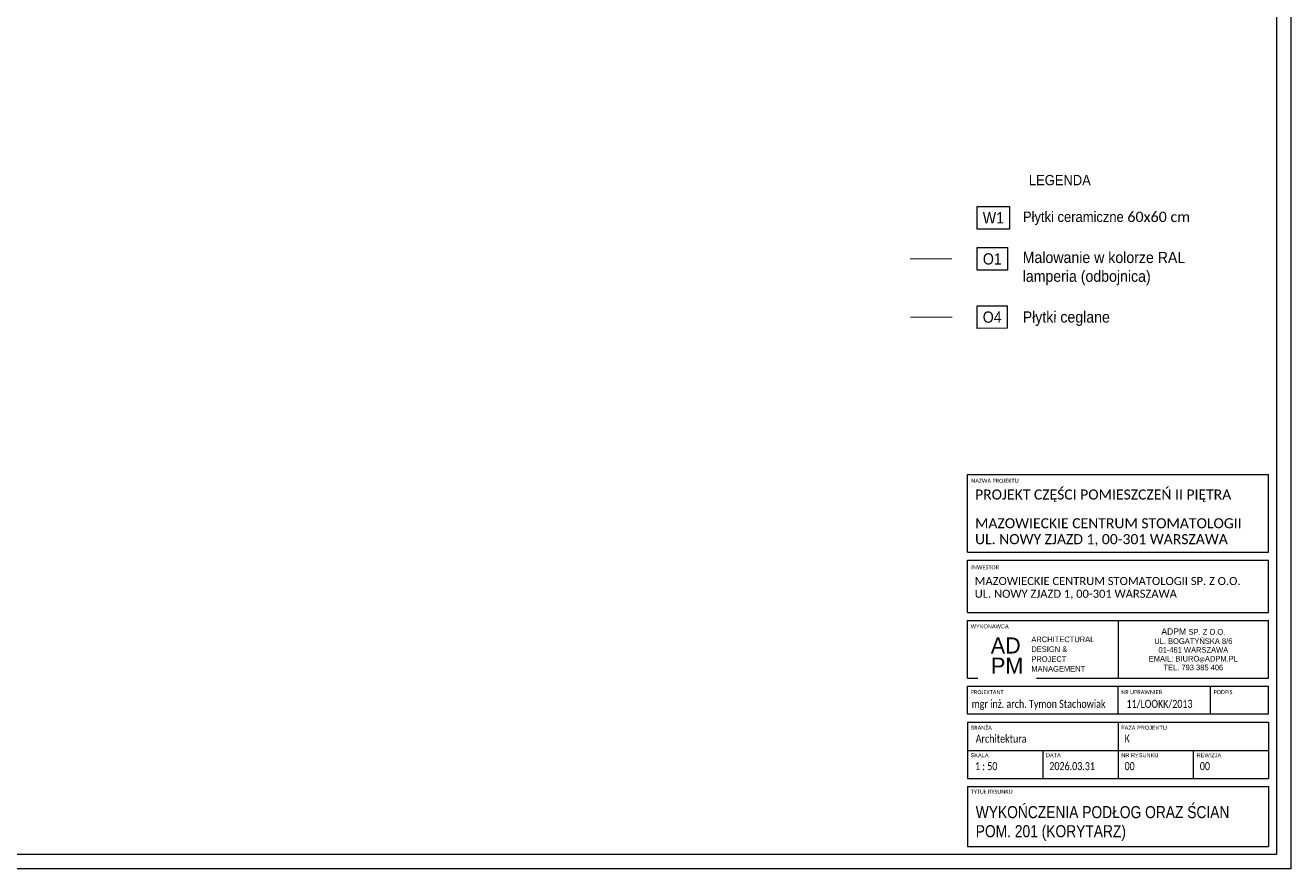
# Model space of a CAD drawing. Header units: millimetres. Extents: x 6904000 to 7075021, y 297772 to 407623.
# Tile 63 of 91: x 7057728 to 7073492, y 304004 to 314504. Entities that reach past the tile are written whole.
import ezdxf

# ---------------------------------------------------------------- set-up
doc = ezdxf.new("R2010")
doc.units = ezdxf.units.MM
doc.layers.add('MCS - 2 piętro - koncepcja (2026.04.17)_do wysłania$0$Obrys powierzchni', color=8, linetype='Continuous', lineweight=9, plot=False)
for name, color, linetype, lineweight in [('MCS - 2 piętro - koncepcja (2026.04.17)_do wysłania$0$Opis', 8, 'Continuous', 9), ('MCS - 2 piętro - koncepcja (2026.04.17)_do wysłania$0$S3_okładzina O1', 8, 'Continuous', 5), ('MCS - 2 piętro - koncepcja (2026.04.17)_do wysłania$0$S3_okładzina O4', 8, 'Continuous', 5), ('MCS - 2 piętro - koncepcja (2026.04.17)_do wysłania$0$S3_ramka', 8, 'Continuous', 5), ('MCS - 2 piętro - koncepcja (2026.04.17)_do wysłania$0$S3_wykładzian W1', 8, 'Continuous', 5)]:
    doc.layers.add(name, color=color, linetype=linetype, lineweight=lineweight)
doc.styles.add('MCS - 2 piętro - koncepcja (2026.04.17)_do wysłania$0$Arial Narrow_4', font='ARIALN.TTF', dxfattribs={"height": 0.2})
doc.styles.add('MCS - 2 piętro - koncepcja (2026.04.17)_do wysłania$0$Arial Narrow_5', font='ARIALN.TTF', dxfattribs={"height": 0.3})
doc.styles.add('MCS - 2 piętro - koncepcja (2026.04.17)_do wysłania$0$Arial Narrow_7', font='ARIALN.TTF', dxfattribs={"height": 0.25})
doc.styles.add('MCS - 2 piętro - koncepcja (2026.04.17)_do wysłania$0$Arial_4', font='arial.ttf', dxfattribs={"height": 0.1})
doc.styles.add('MCS - 2 piętro - koncepcja (2026.04.17)_do wysłania$0$Arial_5', font='arial.ttf', dxfattribs={"height": 0.15})
doc.styles.add('MCS - 2 piętro - koncepcja (2026.04.17)_do wysłania$0$ARIELCE', font='arial.ttf', dxfattribs={"width": 0.9})
doc.linetypes.add('MCS - 2 piętro - koncepcja (2026.04.17)_do wysłania$0$FENCELINE2', pattern='A,6.35,-2.54,[132,ltypeshp.shx,S=2.54,R=0,X=-2.54,Y=0],-2.54,25.4', length=36.83)
doc.linetypes.add('MCS - 2 piętro - koncepcja (2026.04.17)_do wysłania$0$TRACKS', pattern='A,3.81,[130,ltypeshp.shx,S=6.35,R=0,X=0,Y=0],3.81', length=7.62)

# ---------------------------------------------------------------- blocks, each defined once
blk = doc.blocks.new('MCS - 2 piętro - koncepcja (2026.04.17)_do wysłania$0$zw$7FBA')
at = {"lineweight": 0, "ltscale": 1.6}
blk.add_line((-197.5, 291.4), (-197.5, 219.8), dxfattribs=at)
at = {"layer": 'MCS - 2 piętro - koncepcja (2026.04.17)_do wysłania$0$S3_ramka'}
for p, q in [((-385, 376.4), (-385, 473.1)), ((-385, 473.1), (-10, 473.1)), ((-10, 376.4), (-10, 473.1)), ((-385, 376.4), (-10, 376.4)), ((-385, 301.4), (-385, 366.4)), ((-385, 366.4), (-10, 366.4)), ((-10, 301.4), (-10, 366.4)), ((-385, 301.4), (-10, 301.4)), ((-385, 291.4), (-10, 291.4)), ((-385, 219.8), (-385, 291.4)), ((-10, 219.8), (-10, 291.4)), ((-385, 219.8), (-10, 219.8)), ((-385, 174.8), (-385, 209.8)), ((-385, 209.8), (-10, 209.8)), ((-197.5, 174.8), (-197.5, 209.8)), ((-82.5, 174.8), (-82.5, 209.8)), ((-10, 174.8), (-10, 209.8)), ((-10, 174.8), (-385, 174.8)), ((-385, 164.8), (-385, 94.8)), ((-385, 164.8), (-10, 164.8)), ((-197.5, 164.8), (-197.5, 94.8)), ((-10, 164.8), (-10, 94.8)), ((-385, 129.8), (-10, 129.8)), ((-385, 94.8), (-10, 94.8)), ((-385, 84.8), (-385, 10)), ((-385, 84.8), (-10, 84.8)), ((-10, 84.8), (-10, 10)), ((-385, 10), (-10, 10))]:
    blk.add_line(p, q, dxfattribs=at)
for s, insert, char_height, width, attachment_point, line_spacing_factor, style in [('{\\A1;\\fCalibri Light|b0|i0|c238|p34;\\C7;MAZOWIECKIE CENTRUM STOMATOLOGII\\PUL. NOWY ZJAZD 1, 00-301 WARSZAWA}', (-375.7, 418.8), 12.5, 331.75, 1, 0.949189, 'MCS - 2 piętro - koncepcja (2026.04.17)_do wysłania$0$Arial Narrow_7'), ('{\\A1;\\fCalibri Light|b0|i0|c238|p34;\\C7;MAZOWIECKIE CENTRUM STOMATOLOGII SP. Z O.O.\\PUL. NOWY ZJAZD 1, 00-301 WARSZAWA}', (-376.1, 345.6), 10, 380.079, 1, 0.949189, 'MCS - 2 piętro - koncepcja (2026.04.17)_do wysłania$0$Arial Narrow_4'), ('\\pxsm1.05,qc;{\\fTw Cen MT|b0|i0|c238|p34;AD}', (-337.5, 260.4), 20, 52.507, 5, 0.936439, 'MCS - 2 piętro - koncepcja (2026.04.17)_do wysłania$0$Arial_5'), ('\\pxqc,t7.937503,15.874997,23.8125,31.750003,39.687497,47.625,55.562504,63.499997,71.4375,79.375003,87.312497,95.25,103.187503,111.124997,119.0625,127.000003,134.937497,142.875,150.812503,158.749997,166.6875,174.625003,182.562497,190.5,198.437503,206.374997,214.3125,222.250004,230.187497,238.125,246.062503,253.999997;{\\fTw Cen MT|b0|i0|c238|p34;ADPM \\H0.875x;SP. Z O.O.\\PUL. BOGATYŃSKA 8/6 \\P01-461 WARSZAWA\\PEMAIL: BIURO\\H0.714286x;@\\H1.4x;ADPM.PL\\PTEL. 793 385 406}', (-103.8, 255.6), 8, 187.5, 5, 0.936439, 'MCS - 2 piętro - koncepcja (2026.04.17)_do wysłania$0$Arial_5')]:
    blk.add_mtext(s, dxfattribs=dict(at, insert=insert, char_height=char_height, width=width, attachment_point=attachment_point, line_spacing_factor=line_spacing_factor, style=style))
at = {"layer": 'MCS - 2 piętro - koncepcja (2026.04.17)_do wysłania$0$S3_ramka', "char_height": 5, "attachment_point": 1, "style": 'MCS - 2 piętro - koncepcja (2026.04.17)_do wysłania$0$Arial_4', "bg_fill": 3, "box_fill_scale": 1.25, "bg_fill_color": 256, "bg_fill_true_color": 13158600, "bg_fill_transparency": 0}
for s, insert, width, line_spacing_factor in [('\\pxt12.7,25.4,38.1,50.8,63.5,76.2,88.9,101.6,114.3,127,139.7,152.4,165.1,177.8,190.5,203.2,215.9,228.6,241.3,254,266.7,279.4,292.1,304.8,317.5,330.2,342.9,355.6,368.3,381,393.7,406.4;{\\fCalibri|b0|i0|c238|p34;NAZWA PROJEKTU}', (-380.4, 467.9), 95.6, 0.936439), ('\\pxt12.7,25.4,38.1,50.8,63.5,76.2,88.9,101.6,114.3,127,139.7,152.4,165.1,177.8,190.5,203.2,215.9,228.6,241.3,254,266.7,279.4,292.1,304.8,317.5,330.2,342.9,355.6,368.3,381,393.7,406.4;{\\fCalibri|b0|i0|c238|p34;INWESTOR }', (-380.4, 360.2), 98.25, 0.936439), ('{\\fCalibri|b0|i0|c238|p34;}WYKONAWCA', (-381.1, 286.7), 98.25, 0.936439), ('\\pxt12.7,25.4,38.1,50.8,63.5,76.2,88.9,101.6,114.3,127,139.7,152.4,165.1,177.8,190.5,203.2,215.9,228.6,241.3,254,266.7,279.4,292.1,304.8,317.5,330.2,342.9,355.6,368.3,381,393.7,406.4;{\\fCalibri|b0|i0|c238|p34;PROJEKTANT}', (-381.1, 204.8), 94.25, 0.936439), ('\\pxt12.7,25.4,38.1,50.8,63.5,76.2,88.9,101.6,114.3,127,139.7,152.4,165.1,177.8,190.5,203.2,215.9,228.6,241.3,254,266.7,279.4,292.1,304.8,317.5,330.2,342.9,355.6,368.3,381,393.7,406.4;{\\fCalibri|b0|i0|c238|p34;NR UPRAWNIEŃ}', (-193.6, 204.8), 94.25, 0.936439), ('\\pxt12.7,25.4,38.1,50.8,63.5,76.2,88.9,101.6,114.3,127,139.7,152.4,165.1,177.8,190.5,203.2,215.9,228.6,241.3,254,266.7,279.4,292.1,304.8,317.5,330.2,342.9,355.6,368.3,381,393.7,406.4;{\\fCalibri|b0|i0|c238|p34;PODPIS}', (-78.6, 204.8), 55.45, 0.936439), ('\\pxt1.25,2.5,3.75,5,6.25,7.5,8.75,10,11.25,12.5,13.75,15,16.25,17.5,18.75,20,21.25,22.5,23.75,25,26.25,27.5,28.75,30,31.25,32.5,33.75,35,36.25,37.5,38.75,40;{\\fCalibri|b0|i0|c238|p34;BRANŻA}', (-381, 160.4), 94.25, 0.949189), ('\\pxt1.25,2.5,3.75,5,6.25,7.5,8.75,10,11.25,12.5,13.75,15,16.25,17.5,18.75,20,21.25,22.5,23.75,25,26.25,27.5,28.75,30,31.25,32.5,33.75,35,36.25,37.5,38.75,40;{FAZA PROJEKTU}', (-193.7, 160.4), 94.25, 0.949189), ('\\pxt1.25,2.5,3.75,5,6.25,7.5,8.75,10,11.25,12.5,13.75,15,16.25,17.5,18.75,20,21.25,22.5,23.75,25,26.25,27.5,28.75,30,31.25,32.5,33.75,35,36.25,37.5,38.75,40;{SKALA}', (-381.3, 126.3), 94.25, 0.949189), ('\\pxt1.25,2.5,3.75,5,6.25,7.5,8.75,10,11.25,12.5,13.75,15,16.25,17.5,18.75,20,21.25,22.5,23.75,25,26.25,27.5,28.75,30,31.25,32.5,33.75,35,36.25,37.5,38.75,40;NR RYSUNKU', (-193.5, 126.3), 94.25, 0.949189), ('\\pxt1.25,2.5,3.75,5,6.25,7.5,8.75,10,11.25,12.5,13.75,15,16.25,17.5,18.75,20,21.25,22.5,23.75,25,26.25,27.5,28.75,30,31.25,32.5,33.75,35,36.25,37.5,38.75,40;{\\fCalibri|b0|i0|c238|p34;TYTUŁ RYSUNKU }', (-381.1, 80.9), 94.25, 0.949189)]:
    blk.add_mtext(s, dxfattribs=dict(at, insert=insert, width=width, line_spacing_factor=line_spacing_factor))
at = {"layer": 'MCS - 2 piętro - koncepcja (2026.04.17)_do wysłania$0$S3_ramka', "insert": (-335.7, 235.2), "char_height": 20, "width": 52.507, "attachment_point": 5, "line_spacing_factor": 0.936439, "style": 'MCS - 2 piętro - koncepcja (2026.04.17)_do wysłania$0$Arial_5', "bg_fill": 2}
blk.add_mtext('{\\fTw Cen MT|b0|i0|c238|p34;PM}', dxfattribs=at)
at = {"lineweight": 0, "ltscale": 1.6, "const_width": 0.2}
blk.add_lwpolyline([(-358, 251.1), (-316.7, 251.1)], dxfattribs=at)
at = {"layer": 'MCS - 2 piętro - koncepcja (2026.04.17)_do wysłania$0$S3_ramka'}
for p, q in [((-291.3, 129.8), (-291.3, 94.3)), ((-103.8, 129.8), (-103.8, 94.8))]:
    blk.add_line(p, q, dxfattribs=at)
for s, insert, char_height, width, attachment_point, line_spacing_factor, style in [('\\pxql;{\\fCalibri Light|b0|i0|c238|p34;PROJEKT CZĘŚCI POMIESZCZEŃ II PIĘTRA}', (-375.7, 454.6), 12.5, 352.9, 1, 0.949189, 'MCS - 2 piętro - koncepcja (2026.04.17)_do wysłania$0$Arial Narrow_7'), ('\\pxsm1.05,ql;{\\fTw Cen MT|b0|i0|c238|p34;ARCHITECTURAL\\PDESIGN &\\PPROJECT\\PMANAGEMENT}', (-233.6, 249.6), 7, 143.965, 5, 0.936439, 'MCS - 2 piętro - koncepcja (2026.04.17)_do wysłania$0$Arial_5'), ('\\pxql;{\\A1;\\fCalibri Light|b0|i0|c238|p34;\\W0.8;\\C7;mgr inż. arch. Tymon Stachowiak}', (-379.9, 192.7), 10, 199.383, 1, 0.949189, 'MCS - 2 piętro - koncepcja (2026.04.17)_do wysłania$0$Arial Narrow_4'), ('\\pxql;{\\A1;\\fCalibri Light|b0|i0|c238|p34;\\W0.8;\\C7;11/LOOKK/2013}', (-187, 192.7), 10, 123.723, 1, 0.949189, 'MCS - 2 piętro - koncepcja (2026.04.17)_do wysłania$0$Arial Narrow_4'), ('\\pxt6.35,12.7,19.05,25.4,31.75,38.1,44.45,50.8,57.15,63.5,69.85,76.2,82.55,88.9,95.25,101.6,107.95,114.3,120.65,127,133.35,139.7,146.05,152.4,158.75,165.1,171.45,177.8,184.15,190.5,196.85,203.2;{\\fCalibri|b0|i0|c238|p34;\\W0.8;Architektura}', (-374.9, 149.4), 10, 141.9, 1, 0.949189, 'MCS - 2 piętro - koncepcja (2026.04.17)_do wysłania$0$Arial Narrow_4')]:
    blk.add_mtext(s, dxfattribs=dict(at, insert=insert, char_height=char_height, width=width, attachment_point=attachment_point, line_spacing_factor=line_spacing_factor, style=style))
at = {"layer": 'MCS - 2 piętro - koncepcja (2026.04.17)_do wysłania$0$S3_ramka', "char_height": 5, "attachment_point": 1, "line_spacing_factor": 0.949189, "style": 'MCS - 2 piętro - koncepcja (2026.04.17)_do wysłania$0$Arial_4', "bg_fill": 3, "box_fill_scale": 1.25, "bg_fill_color": 256, "bg_fill_true_color": 13158600, "bg_fill_transparency": 0}
for s, insert, width in [('\\pxt1.25,2.5,3.75,5,6.25,7.5,8.75,10,11.25,12.5,13.75,15,16.25,17.5,18.75,20,21.25,22.5,23.75,25,26.25,27.5,28.75,30,31.25,32.5,33.75,35,36.25,37.5,38.75,40;DATA', (-287.5, 126.3), 56.775), ('\\pxt1.25,2.5,3.75,5,6.25,7.5,8.75,10,11.25,12.5,13.75,15,16.25,17.5,18.75,20,21.25,22.5,23.75,25,26.25,27.5,28.75,30,31.25,32.5,33.75,35,36.25,37.5,38.75,40;REWIZJA', (-99.7, 126.3), 64.44)]:
    blk.add_mtext(s, dxfattribs=dict(at, insert=insert, width=width))

msp = doc.modelspace()

# ---------------------------------------------------------------- linework, layer by layer
at = {"layer": 'MCS - 2 piętro - koncepcja (2026.04.17)_do wysłania$0$Obrys powierzchni', "ltscale": 1.6}
for points in [[(7043791.7, 304004.1), (7043791.7, 325004.1), (7073491.7, 325004.1), (7073491.7, 304004.1)], [(7043966.7, 304179.1), (7043966.7, 324829.1), (7073316.7, 324829.1), (7073316.7, 304179.1)]]:
    msp.add_lwpolyline(points, close=True, dxfattribs=at)
at = {"layer": 'MCS - 2 piętro - koncepcja (2026.04.17)_do wysłania$0$S3_okładzina O1', "linetype": 'MCS - 2 piętro - koncepcja (2026.04.17)_do wysłania$0$FENCELINE2', "ltscale": 0.7, "const_width": 10}
msp.add_lwpolyline([(7068748, 311597.2), (7069273.9, 311597.2)], dxfattribs=at)
at = {"layer": 'MCS - 2 piętro - koncepcja (2026.04.17)_do wysłania$0$S3_okładzina O4', "linetype": 'MCS - 2 piętro - koncepcja (2026.04.17)_do wysłania$0$TRACKS', "ltscale": 2, "const_width": 10}
msp.add_lwpolyline([(7068751.7, 310870.3), (7069275.7, 310870.3)], dxfattribs=at)

# ---------------------------------------------------------------- texts
at = {"layer": 'MCS - 2 piętro - koncepcja (2026.04.17)_do wysłania$0$Opis', "char_height": 140, "attachment_point": 1, "rotation": 359.98101, "style": 'MCS - 2 piętro - koncepcja (2026.04.17)_do wysłania$0$ARIELCE'}
for s, insert, width in [('\\pxsm1,ql;{\\fArial|b0|i0|c238|p34;\\H0.916668x;LEGENDA}', (7070230.3, 312641.2), 7240.63), ('\\pxsm1,ql;{\\fArial|b0|i0|c238|p34;\\H0.916668x;Płytki ceramiczne \\fCalibri|b0|i0|c238|p34;\\W1;60x60 cm}', (7070156.8, 312184.4), 7240.63), ('{\\fArial|b0|i0|c238|p34;Malowanie w kolorze RAL\\Plamperia (odbojnica)}', (7070153.2, 311684.5), 2581.693), ('{\\fArial|b0|i0|c238|p34;Płytki ceglane}', (7070153.2, 310943), 2813.991)]:
    msp.add_mtext(s, dxfattribs=dict(at, insert=insert, width=width))
at = {"layer": 'MCS - 2 piętro - koncepcja (2026.04.17)_do wysłania$0$S3_okładzina O4', "insert": (7069655.6, 310941.5), "char_height": 140, "width": 0.000000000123, "attachment_point": 1, "rotation": 0.01899, "style": 'MCS - 2 piętro - koncepcja (2026.04.17)_do wysłania$0$ARIELCE', "bg_fill": 16}
msp.add_mtext('\\pxqc;{\\fArial|b0|i0|c238|p34;O4}', dxfattribs=at)
at = {"layer": 'MCS - 2 piętro - koncepcja (2026.04.17)_do wysłania$0$S3_ramka', "lineweight": 0, "insert": (7069568.2, 304566.9), "char_height": 150, "width": 3436.5, "attachment_point": 4, "line_spacing_factor": 0.949189, "style": 'MCS - 2 piętro - koncepcja (2026.04.17)_do wysłania$0$Arial Narrow_5'}
msp.add_mtext('\\pxt4.23333,8.46667,12.7,16.93333,21.16667,25.4,29.63333,33.86667,38.1,42.33333,46.56667,50.8,55.03333,59.26667,63.5,67.73333,71.96667,76.2,80.43333,84.66667,88.9,93.13333,97.36667,101.6,105.83333,110.06667,114.3,118.53333,122.76667,127,131.23333,135.46667;WYKOŃCZENIA PODŁOG ORAZ ŚCIAN\\PPOM. 201 (KORYTARZ)', dxfattribs=at)
at = {"layer": 'MCS - 2 piętro - koncepcja (2026.04.17)_do wysłania$0$S3_wykładzian W1', "ltscale": 1.6, "insert": (7069655.8, 312177.9), "char_height": 140, "width": 0.000000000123, "attachment_point": 1, "rotation": 0.01899, "style": 'MCS - 2 piętro - koncepcja (2026.04.17)_do wysłania$0$ARIELCE', "bg_fill": 16}
msp.add_mtext('\\pxqc;{\\fArial|b0|i0|c238|p34;W1}', dxfattribs=at)

# ---------------------------------------------------------------- next in the draw order: texts
at = {"layer": 'MCS - 2 piętro - koncepcja (2026.04.17)_do wysłania$0$S3_okładzina O1', "insert": (7069657.3, 311666), "char_height": 140, "width": 0.000000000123, "attachment_point": 1, "rotation": 0.01899, "style": 'MCS - 2 piętro - koncepcja (2026.04.17)_do wysłania$0$ARIELCE', "bg_fill": 18}
msp.add_mtext('\\pxqc;{\\fArial|b0|i0|c238|p34;O1}', dxfattribs=at)
at = {"layer": 'MCS - 2 piętro - koncepcja (2026.04.17)_do wysłania$0$S3_ramka', "lineweight": 0, "char_height": 100, "line_spacing_factor": 0.949189, "style": 'MCS - 2 piętro - koncepcja (2026.04.17)_do wysłania$0$Arial Narrow_4', "bg_fill": 2}
for s, insert, width, attachment_point in [('\\pxt6.35,12.7,19.05,25.4,31.75,38.1,44.45,50.8,57.15,63.5,69.85,76.2,82.55,88.9,95.25,101.6,107.95,114.3,120.65,127,133.35,139.7,146.05,152.4,158.75,165.1,171.45,177.8,184.15,190.5,196.85,203.2;{\\fCalibri|b0|i0|c238|p34;\\W0.8;K}', (7071423.4, 305675.5), 1419, 1), ('\\pxql,t6.35,12.7,19.05,25.4,31.75,38.1,44.45,50.8,57.15,63.5,69.85,76.2,82.55,88.9,95.25,101.6,107.95,114.3,120.65,127,133.35,139.7,146.05,152.4,158.75,165.1,171.45,177.8,184.15,190.5,196.85,203.2;{\\fCalibri|b0|i0|c238|p34;\\W0.8; 1 : 50}', (7069983.3, 305330.9), 906.5, 2)]:
    msp.add_mtext(s, dxfattribs=dict(at, insert=insert, width=width, attachment_point=attachment_point))

# ---------------------------------------------------------------- next in the draw order: texts
at = {"layer": 'MCS - 2 piętro - koncepcja (2026.04.17)_do wysłania$0$S3_ramka', "lineweight": 0, "insert": (7070938.2, 305330.9), "char_height": 100, "width": 906.5, "attachment_point": 2, "line_spacing_factor": 0.949189, "style": 'MCS - 2 piętro - koncepcja (2026.04.17)_do wysłania$0$Arial Narrow_4'}
msp.add_mtext('\\pxql,t6.35,12.7,19.05,25.4,31.75,38.1,44.45,50.8,57.15,63.5,69.85,76.2,82.55,88.9,95.25,101.6,107.95,114.3,120.65,127,133.35,139.7,146.05,152.4,158.75,165.1,171.45,177.8,184.15,190.5,196.85,203.2;{\\fCalibri|b0|i0|c238|p34;\\W0.8;2026.03.31}', dxfattribs=at)

# ---------------------------------------------------------------- next in the draw order: block references
at = {"lineweight": 0, "ltscale": 1.6, "xscale": 10, "yscale": 10, "zscale": 10}
msp.add_blockref('MCS - 2 piętro - koncepcja (2026.04.17)_do wysłania$0$zw$7FBA', (7073316.7, 304179.1), dxfattribs=at)

# ---------------------------------------------------------------- next in the draw order: texts
at = {"layer": 'MCS - 2 piętro - koncepcja (2026.04.17)_do wysłania$0$S3_ramka', "lineweight": 0, "char_height": 100, "width": 906.5, "attachment_point": 2, "line_spacing_factor": 0.949189, "style": 'MCS - 2 piętro - koncepcja (2026.04.17)_do wysłania$0$Arial Narrow_4'}
for insert in [(7071875.7, 305330.9), (7072813.2, 305330.9)]:
    msp.add_mtext('\\pxql,t6.35,12.7,19.05,25.4,31.75,38.1,44.45,50.8,57.15,63.5,69.85,76.2,82.55,88.9,95.25,101.6,107.95,114.3,120.65,127,133.35,139.7,146.05,152.4,158.75,165.1,171.45,177.8,184.15,190.5,196.85,203.2;{\\fCalibri|b0|i0|c238|p34;\\W0.8;00}', dxfattribs=dict(at, insert=insert))

doc.saveas('drawing.dxf')
